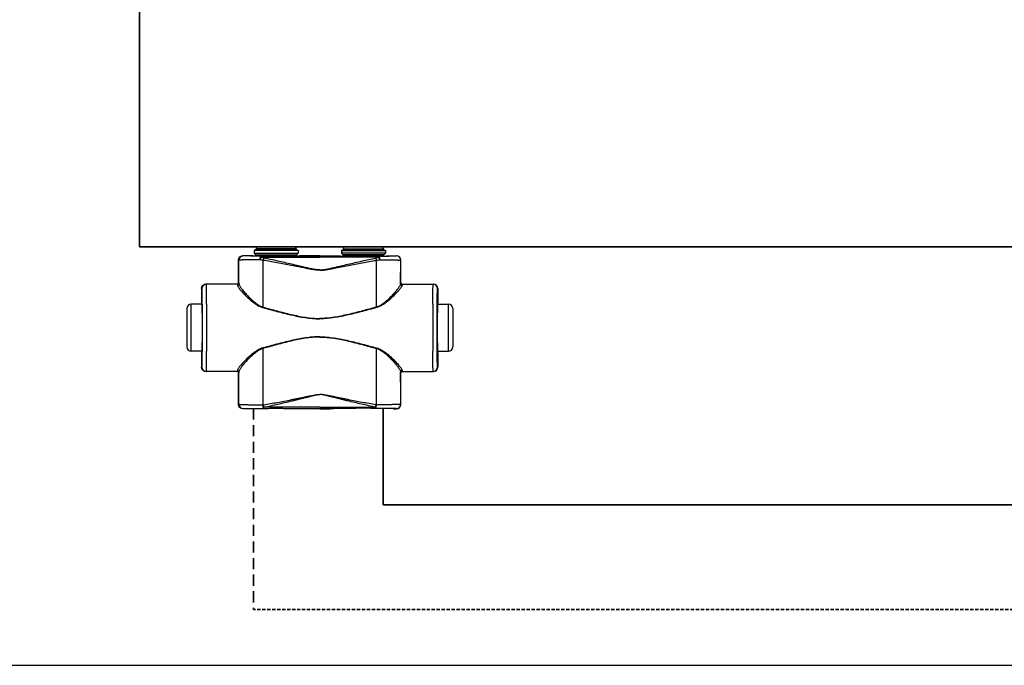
# Model space of a CAD drawing. Header units: millimetres. Extents: x -727 to 69715, y -15705 to 98123.
# Tile 62 of 256: x 20804 to 21368, y -12955 to -12585. Entities that reach past the tile are written whole.
import ezdxf

# ---------------------------------------------------------------- set-up
doc = ezdxf.new("R2010")
doc.units = ezdxf.units.MM
doc.linetypes.add('VERDECKT', pattern=[9.525, 6.35, -3.175])
for name, color, linetype, lineweight in [('UT_POTRUBI - PŘÍVOD', 1, 'Continuous', 35), ('UT_SCHÉMA_ZPÁTEČKA', 172, 'VERDECKT', 35), ('UT_ZAŘÍZENÍ - OT', 3, 'Continuous', 35)]:
    doc.layers.add(name, color=color, linetype=linetype, lineweight=lineweight)

msp = doc.modelspace()

# ---------------------------------------------------------------- linework, layer by layer
at = {"color": 0, "linetype": 'Continuous'}
for p, q in [((20962.49, -12715.96), (20939.49, -12715.96)), ((20939.49, -12715.96), (20939.49, -12716.66)), ((20961.39, -12714.86), (20940.59, -12714.86)), ((20962.49, -12715.96), (20962.49, -12716.66)), ((20989.49, -12715.96), (20989.49, -12716.66)), ((20989.49, -12715.96), (21012.49, -12715.96)), ((20990.59, -12714.86), (21011.39, -12714.86)), ((21012.49, -12715.96), (21012.49, -12716.66)), ((20932.11, -12720.08), (20931.99, -12719.96)), ((20933.64, -12719.96), (20931.99, -12719.96)), ((20933.99, -12720.07), (20933.64, -12719.96)), ((20938.69, -12716.76), (20938.39, -12717.06)), ((20963.59, -12717.06), (20938.39, -12717.06)), ((20938.39, -12717.06), (20938.39, -12718.46)), ((20938.39, -12718.46), (20939.34, -12719.42)), ((20938.39, -12718.46), (20963.59, -12718.46)), ((20963.29, -12716.76), (20938.69, -12716.76)), ((20939.34, -12719.42), (20962.63, -12719.42)), ((20962.49, -12716.66), (20939.49, -12716.66)), ((20939.49, -12719.77), (20962.49, -12719.77)), ((20939.49, -12719.77), (20939.49, -12720.13)), ((20947.13, -12720.15), (20942.29, -12720.15)), ((20942.29, -12720.85), (20942.29, -12720.15)), ((20942.29, -12720.85), (20975.99, -12720.85)), ((20975.99, -12720.15), (20954.84, -12720.15)), ((20962.49, -12719.77), (20962.49, -12720.13)), ((20963.59, -12718.46), (20962.63, -12719.42)), ((20963.29, -12716.76), (20963.59, -12717.06)), ((20963.59, -12717.06), (20963.59, -12718.46)), ((20969.74, -12719.96), (20967.99, -12720.07)), ((20975.99, -12719.96), (20969.74, -12719.96)), ((20975.99, -12719.96), (20982.24, -12719.96)), ((20975.99, -12720.15), (20997.13, -12720.15)), ((21009.69, -12720.85), (20975.99, -12720.85)), ((20982.24, -12719.96), (20983.99, -12720.07)), ((20988.69, -12716.76), (20988.39, -12717.06)), ((20988.39, -12717.06), (21013.59, -12717.06)), ((20988.39, -12717.06), (20988.39, -12718.46)), ((21013.59, -12718.46), (20988.39, -12718.46)), ((20988.39, -12718.46), (20989.34, -12719.42)), ((20988.69, -12716.76), (21013.29, -12716.76)), ((21012.63, -12719.42), (20989.34, -12719.42)), ((20989.49, -12716.66), (21012.49, -12716.66)), ((21012.49, -12719.77), (20989.49, -12719.77)), ((20989.49, -12719.77), (20989.49, -12720.13)), ((21004.84, -12720.15), (21009.69, -12720.15)), ((21009.69, -12720.85), (21009.69, -12720.15)), ((21012.49, -12719.77), (21012.49, -12720.13)), ((21013.59, -12718.46), (21012.63, -12719.42)), ((21013.29, -12716.76), (21013.59, -12717.06)), ((21013.59, -12717.06), (21013.59, -12718.46)), ((21017.99, -12720.07), (21018.34, -12719.96)), ((21018.34, -12719.96), (21019.99, -12719.96)), ((21019.87, -12720.08), (21019.99, -12719.96)), ((20929.61, -12722.58), (20929.49, -12722.46)), ((20929.49, -12735.46), (20929.49, -12722.46)), ((21022.37, -12722.58), (21022.49, -12722.46)), ((21022.49, -12735.46), (21022.49, -12722.46)), ((20908.5, -12738.76), (20908.29, -12738.76)), ((20908.29, -12738.76), (20908.29, -12746.91)), ((20928.79, -12736.26), (20910.79, -12736.26)), ((20929.49, -12735.46), (20929.59, -12735.46)), ((21022.49, -12735.46), (21022.38, -12735.46)), ((21023.18, -12736.26), (21041.19, -12736.26)), ((21043.48, -12738.76), (21043.69, -12738.76)), ((21043.69, -12738.76), (21043.69, -12746.91)), ((20899.79, -12750.26), (20899.79, -12772.26)), ((20908.54, -12747.76), (20902.29, -12747.76)), ((20902.29, -12774.76), (20902.29, -12747.76)), ((20908.29, -12746.91), (20908.5, -12747.26)), ((20908.68, -12747.28), (20908.68, -12747.26)), ((21043.29, -12747.28), (21043.29, -12747.26)), ((21043.44, -12747.76), (21049.69, -12747.76)), ((21043.69, -12746.91), (21043.48, -12747.26)), ((21049.69, -12774.76), (21049.69, -12747.76)), ((21052.19, -12750.26), (21052.19, -12772.26)), ((20908.54, -12774.76), (20902.29, -12774.76)), ((20908.5, -12775.26), (20908.29, -12775.61)), ((20908.29, -12775.61), (20908.29, -12783.76)), ((20908.68, -12775.26), (20908.68, -12775.25)), ((21043.29, -12775.26), (21043.29, -12775.25)), ((21043.44, -12774.76), (21049.69, -12774.76)), ((21043.48, -12775.26), (21043.69, -12775.61)), ((21043.69, -12775.61), (21043.69, -12783.76)), ((20908.29, -12783.76), (20908.5, -12783.76)), ((21043.69, -12783.76), (21043.48, -12783.76)), ((20928.79, -12786.26), (20910.79, -12786.26)), ((20929.59, -12787.06), (20929.49, -12787.06)), ((20929.49, -12805.16), (20929.49, -12787.06)), ((21022.38, -12787.06), (21022.49, -12787.06)), ((21022.49, -12805.16), (21022.49, -12787.06)), ((21023.18, -12786.26), (21041.19, -12786.26)), ((20929.49, -12805.16), (20929.61, -12805.04)), ((20943.53, -12805.42), (20943.71, -12805.41)), ((21008.45, -12805.42), (21008.27, -12805.41)), ((21022.49, -12805.16), (21022.37, -12805.04)), ((20931.99, -12807.66), (20932.11, -12807.54)), ((20933.64, -12807.66), (20931.99, -12807.66)), ((20933.99, -12807.56), (20933.64, -12807.66)), ((20943.86, -12807.47), (20944.03, -12807.47)), ((20975.99, -12806.72), (20944.03, -12806.72)), ((20944.03, -12807.47), (20944.03, -12806.72)), ((20944.03, -12807.47), (20945.29, -12807.47)), ((20956.68, -12807.47), (20975.99, -12807.47)), ((20969.74, -12807.66), (20967.99, -12807.56)), ((20975.99, -12807.66), (20969.74, -12807.66)), ((20975.99, -12806.72), (21007.94, -12806.72)), ((20995.29, -12807.47), (20975.99, -12807.47)), ((20975.99, -12807.66), (20982.24, -12807.66)), ((20982.24, -12807.66), (20983.99, -12807.56)), ((21007.94, -12807.47), (21006.68, -12807.47)), ((21007.94, -12807.47), (21007.94, -12806.72)), ((21008.12, -12807.47), (21007.94, -12807.47)), ((21017.99, -12807.56), (21018.34, -12807.66)), ((21018.34, -12807.66), (21019.99, -12807.66)), ((21019.99, -12807.66), (21019.87, -12807.54))]:
    msp.add_line(p, q, dxfattribs=at)
msp.add_line((-727.45, -12954.69), (68024.28, -12954.69))
for centre, radius, start, end in [((20940.59, -12715.96), 1.1, 90, 180), ((20961.39, -12715.96), 1.1, 0, 90), ((20990.59, -12715.96), 1.1, 90, 180), ((21011.39, -12715.96), 1.1, 0, 90), ((20932.11, -12722.58), 2.5, 90.0025, 179.9975), ((20938.99, -12719.77), 0.5, 0, 45), ((20940.59, -12716.66), 1.1, 180, 185.2187), ((20961.39, -12716.66), 1.1, 354.7813, 0), ((20962.99, -12719.77), 0.5, 135, 180), ((20988.99, -12719.77), 0.5, 0, 45), ((20990.59, -12716.66), 1.1, 180, 185.2187), ((21011.39, -12716.66), 1.1, 354.7813, 0), ((21012.99, -12719.77), 0.5, 135, 180), ((21019.87, -12722.58), 2.5, 0.0025, 89.9975), ((20911, -12738.76), 2.5, 90.0022, 180.0011), ((20928.79, -12735.46), 0.8, 270.0036, 359.9972), ((21023.18, -12735.46), 0.8, 180.0028, 269.9964), ((21040.98, -12738.76), 2.5, 359.9989, 89.9978), ((20902.29, -12750.26), 2.5, 90, 180), ((18468.83, -12761.26), 2442.41, 359.68325, 0.31675), ((23483.15, -12761.26), 2442.41, 179.68325, 180.31675), ((21049.69, -12750.26), 2.5, 0, 90), ((20902.29, -12772.26), 2.5, 180, 270), ((21049.69, -12772.26), 2.5, 270, 0), ((20911, -12783.76), 2.5, 179.9989, 269.9978), ((21040.98, -12783.76), 2.5, 270.0022, 0.0011), ((20928.79, -12787.06), 0.8, 0.0028, 89.9964), ((21023.18, -12787.06), 0.8, 90.0036, 179.9972), ((20932.11, -12805.04), 2.5, 180.0025, 269.9975), ((21019.87, -12805.04), 2.5, 270.0025, 359.9975)]:
    msp.add_arc(centre, radius, start, end, dxfattribs=at)
at = {"color": 0, "linetype": 'Continuous', "extrusion": (0, 0, -1)}
for centre, major_axis, ratio, start_param, end_param in [((20931.99, -12722.46), (-1.77, 1.77), 0.999973, -0.785384, 0.785384), ((20950.99, -12720.07), (-17, 0), 0.005236, 4.941076, 6.283185), ((20950.99, -12720.07), (-17, 0), 0.005236, 3.141593, 4.483702), ((20910.79, -12738.76), (-2.5, 0), 0.999945, 0, 1.570796), ((20928.69, -12735.46), (-0.8, 0), 0.999986, -3.141593, -1.659157), ((20908.5, -12761.26), (0, 14), 0.010472, 0, 3.141593), ((20910.79, -12783.76), (-2.5, 0), 0.999945, -1.570796, 0), ((20928.69, -12787.06), (0.8, 0), 0.999986, -1.395381, 0), ((20931.99, -12805.16), (1.77, 1.77), 0.999973, -3.926977, -2.356208), ((20950.99, -12807.56), (-17, 0), 0.005236, 0, 1.229157), ((20950.99, -12807.56), (-17, 0), 0.005236, 1.912436, 3.141593)]:
    msp.add_ellipse(centre, major_axis=major_axis, ratio=ratio, start_param=start_param, end_param=end_param, dxfattribs=at)
at = {"color": 0, "linetype": 'Continuous'}
for centre, major_axis, ratio, start_param, end_param in [((21000.99, -12720.07), (17, 0), 0.005236, 3.141593, 4.483702), ((21000.99, -12720.07), (17, 0), 0.005236, 4.941076, 6.283185), ((21019.99, -12722.46), (1.77, 1.77), 0.999973, -0.785384, 0.785384), ((21023.29, -12735.46), (0.8, 0), 0.999986, -3.141593, -1.659157), ((21041.19, -12738.76), (2.5, 0), 0.999945, 0, 1.570796), ((21043.48, -12761.26), (0, 14), 0.010472, 0, 3.141593), ((21041.19, -12783.76), (2.5, 0), 0.999945, -1.570796, 0), ((21023.29, -12787.06), (-0.8, 0), 0.999986, -1.395381, 0), ((21019.99, -12805.16), (-1.77, 1.77), 0.999973, -3.926977, -2.356208), ((21000.99, -12807.56), (17, 0), 0.005236, 1.912436, 3.141593), ((21000.99, -12807.56), (17, 0), 0.005236, 0, 1.229157)]:
    msp.add_ellipse(centre, major_axis=major_axis, ratio=ratio, start_param=start_param, end_param=end_param, dxfattribs=at)
for points, knots in [([(20942.29, -12720.15), (20941.58, -12720.15), (20940.22, -12720.15), (20938.56, -12720.15), (20937.33, -12720.14), (20936.48, -12720.14), (20935.69, -12720.13), (20934.98, -12720.13), (20934.33, -12720.12), (20933.77, -12720.12), (20933.28, -12720.11), (20932.93, -12720.11), (20932.69, -12720.1), (20932.54, -12720.1), (20932.41, -12720.1), (20932.31, -12720.1), (20932.24, -12720.09), (20932.19, -12720.09), (20932.16, -12720.09), (20932.14, -12720.09), (20932.13, -12720.09), (20932.12, -12720.09), (20932.11, -12720.09), (20932.11, -12720.08)], [0, 0, 0, 0, 0.207653, 0.400343, 0.489423, 0.572844, 0.650059, 0.720565, 0.783909, 0.839692, 0.887568, 0.927242, 0.943927, 0.958477, 0.970869, 0.981088, 0.989117, 0.992306, 0.994945, 0.997032, 0.998568, 0.999554, 1, 1, 1, 1]), ([(20942.29, -12720.15), (20942.2, -12720.16), (20942.1, -12720.27), (20942.02, -12720.4), (20941.95, -12720.55), (20941.87, -12720.78), (20941.8, -12721.09), (20941.74, -12721.45), (20941.69, -12721.85), (20941.68, -12722.13), (20941.67, -12722.27)], [0, 0, 0, 0, 0.117156, 0.161001, 0.211236, 0.330442, 0.472834, 0.634922, 0.812344, 1, 1, 1, 1]), ([(20942.29, -12720.85), (20942.16, -12721.06), (20941.93, -12721.52), (20941.75, -12722.01), (20941.67, -12722.27)], [0, 0, 0, 0, 0.464895, 1, 1, 1, 1]), ([(20943.86, -12721.29), (20943.72, -12721.27), (20943.19, -12721.15), (20942.67, -12720.99), (20942.29, -12720.85)], [0, 0, 0, 0, 0.253704, 1, 1, 1, 1]), ([(20943.86, -12721.29), (20943.8, -12721.5), (20943.68, -12721.94), (20943.58, -12722.39), (20943.54, -12722.63)], [0, 0, 0, 0, 0.464569, 1, 1, 1, 1]), ([(20975.99, -12728.09), (20975.99, -12728.09), (20975.64, -12728.09), (20974.95, -12728.07), (20973.58, -12727.93), (20971.88, -12727.65), (20969.86, -12727.23), (20967.84, -12726.77), (20965.84, -12726.3), (20963.16, -12725.66), (20959.83, -12724.86), (20955.83, -12723.92), (20951.84, -12723), (20947.85, -12722.12), (20945.19, -12721.57), (20943.86, -12721.29)], [0.499995, 0.499995, 0.499995, 0.499995, 0.4999958, 0.5157333, 0.5314718, 0.5629204, 0.5943483, 0.6257534, 0.6571339, 0.6884877, 0.7511054, 0.813586, 0.8759088, 0.9380534, 1, 1, 1, 1]), ([(20954.84, -12720.15), (20954.2, -12720.15), (20952.92, -12720.18), (20950.99, -12720.2), (20949.06, -12720.18), (20947.77, -12720.15), (20947.13, -12720.15)], [0, 0, 0, 0, 0.248355, 0.5, 0.751645, 1, 1, 1, 1]), ([(20975.99, -12728.09), (20975.99, -12728.09), (20976.33, -12728.09), (20977.02, -12728.07), (20978.4, -12727.93), (20980.1, -12727.65), (20982.12, -12727.23), (20984.13, -12726.77), (20986.14, -12726.3), (20988.81, -12725.66), (20992.15, -12724.86), (20996.14, -12723.92), (21000.14, -12723), (21004.12, -12722.12), (21006.79, -12721.57), (21008.12, -12721.29)], [0.499995, 0.499995, 0.499995, 0.499995, 0.4999958, 0.5157333, 0.5314718, 0.5629204, 0.5943483, 0.6257534, 0.6571339, 0.6884877, 0.7511054, 0.813586, 0.8759088, 0.9380534, 1, 1, 1, 1]), ([(20997.13, -12720.15), (20997.77, -12720.15), (20999.06, -12720.18), (21000.99, -12720.2), (21002.92, -12720.18), (21004.2, -12720.15), (21004.84, -12720.15)], [0, 0, 0, 0, 0.248355, 0.5, 0.751645, 1, 1, 1, 1]), ([(21008.12, -12721.29), (21008.25, -12721.27), (21008.78, -12721.15), (21009.31, -12720.99), (21009.69, -12720.85)], [0, 0, 0, 0, 0.253704, 1, 1, 1, 1]), ([(21008.12, -12721.29), (21008.18, -12721.5), (21008.3, -12721.94), (21008.4, -12722.39), (21008.44, -12722.63)], [0, 0, 0, 0, 0.464569, 1, 1, 1, 1]), ([(21009.69, -12720.15), (21010.39, -12720.15), (21011.75, -12720.15), (21013.41, -12720.15), (21014.65, -12720.14), (21015.5, -12720.14), (21016.28, -12720.13), (21017, -12720.13), (21017.64, -12720.12), (21018.21, -12720.12), (21018.69, -12720.11), (21019.05, -12720.11), (21019.29, -12720.1), (21019.44, -12720.1), (21019.56, -12720.1), (21019.67, -12720.1), (21019.74, -12720.09), (21019.79, -12720.09), (21019.81, -12720.09), (21019.83, -12720.09), (21019.85, -12720.09), (21019.86, -12720.09), (21019.86, -12720.09), (21019.87, -12720.08)], [0, 0, 0, 0, 0.207653, 0.400343, 0.489423, 0.572844, 0.650059, 0.720565, 0.783909, 0.839692, 0.887568, 0.927242, 0.943927, 0.958477, 0.970869, 0.981088, 0.989117, 0.992306, 0.994945, 0.997032, 0.998568, 0.999554, 1, 1, 1, 1]), ([(21009.69, -12720.15), (21009.78, -12720.16), (21009.88, -12720.27), (21009.96, -12720.4), (21010.03, -12720.55), (21010.1, -12720.78), (21010.18, -12721.09), (21010.24, -12721.45), (21010.28, -12721.85), (21010.3, -12722.13), (21010.3, -12722.27)], [0, 0, 0, 0, 0.117156, 0.161001, 0.211236, 0.330442, 0.472834, 0.634922, 0.812344, 1, 1, 1, 1]), ([(21009.69, -12720.85), (21009.81, -12721.06), (21010.04, -12721.52), (21010.22, -12722.01), (21010.3, -12722.27)], [0, 0, 0, 0, 0.464895, 1, 1, 1, 1]), ([(20941.67, -12722.27), (20940.84, -12722.28), (20939.23, -12722.29), (20937.27, -12722.31), (20935.8, -12722.33), (20934.79, -12722.34), (20933.87, -12722.36), (20933.02, -12722.38), (20932.25, -12722.4), (20931.58, -12722.42), (20931, -12722.45), (20930.58, -12722.47), (20930.3, -12722.49), (20930.12, -12722.5), (20929.97, -12722.51), (20929.85, -12722.53), (20929.75, -12722.54), (20929.68, -12722.55), (20929.64, -12722.57), (20929.61, -12722.58), (20929.61, -12722.58)], [0, 0, 0, 0, 0.207034, 0.39928, 0.488214, 0.57154, 0.648707, 0.71921, 0.782588, 0.838437, 0.886403, 0.926186, 0.942933, 0.957549, 0.970012, 0.98031, 0.988432, 0.994377, 0.998178, 1, 1, 1, 1]), ([(20929.62, -12736), (20929.62, -12734.88), (20929.62, -12730.41), (20929.61, -12725.93), (20929.61, -12722.58)], [0, 0, 0, 0, 0.250733, 1, 1, 1, 1]), ([(20943.54, -12722.63), (20943.38, -12722.61), (20942.75, -12722.51), (20942.13, -12722.38), (20941.67, -12722.27)], [0, 0, 0, 0, 0.252579, 1, 1, 1, 1]), ([(20975.99, -12728.27), (20975.99, -12728.27), (20975.3, -12728.27), (20973.92, -12728.19), (20971.87, -12727.91), (20969.83, -12727.56), (20967.12, -12727.06), (20963.74, -12726.39), (20959.7, -12725.6), (20955.65, -12724.81), (20951.61, -12724.05), (20947.57, -12723.32), (20944.88, -12722.86), (20943.54, -12722.63)], [0.5000015, 0.5000015, 0.5000015, 0.5000015, 0.500002, 0.5313979, 0.5627848, 0.5941575, 0.6255147, 0.6881766, 0.7507583, 0.8132458, 0.8756245, 0.9378805, 1, 1, 1, 1]), ([(20943.55, -12749.41), (20943.55, -12747.17), (20943.55, -12738.24), (20943.54, -12729.32), (20943.54, -12722.63)], [0, 0, 0, 0, 0.250952, 1, 1, 1, 1]), ([(20975.99, -12728.27), (20975.99, -12728.27), (20976.68, -12728.27), (20978.06, -12728.19), (20980.11, -12727.91), (20982.15, -12727.56), (20984.86, -12727.06), (20988.23, -12726.39), (20992.28, -12725.6), (20996.32, -12724.81), (21000.36, -12724.05), (21004.4, -12723.32), (21007.09, -12722.86), (21008.44, -12722.63)], [0.5000015, 0.5000015, 0.5000015, 0.5000015, 0.500002, 0.5313979, 0.5627848, 0.5941575, 0.6255147, 0.6881766, 0.7507583, 0.8132458, 0.8756245, 0.9378805, 1, 1, 1, 1]), ([(21008.43, -12749.41), (21008.43, -12747.17), (21008.43, -12738.24), (21008.44, -12729.32), (21008.44, -12722.63)], [0, 0, 0, 0, 0.250952, 1, 1, 1, 1]), ([(21008.44, -12722.63), (21008.6, -12722.61), (21009.22, -12722.51), (21009.84, -12722.38), (21010.3, -12722.27)], [0, 0, 0, 0, 0.252579, 1, 1, 1, 1]), ([(21010.3, -12722.27), (21011.14, -12722.28), (21012.75, -12722.29), (21014.71, -12722.31), (21016.18, -12722.33), (21017.18, -12722.34), (21018.11, -12722.36), (21018.96, -12722.38), (21019.72, -12722.4), (21020.4, -12722.42), (21020.97, -12722.45), (21021.39, -12722.47), (21021.68, -12722.49), (21021.86, -12722.5), (21022.01, -12722.51), (21022.13, -12722.53), (21022.23, -12722.54), (21022.3, -12722.55), (21022.34, -12722.57), (21022.36, -12722.58), (21022.37, -12722.58)], [0, 0, 0, 0, 0.207034, 0.39928, 0.488214, 0.57154, 0.648707, 0.71921, 0.782588, 0.838437, 0.886403, 0.926186, 0.942933, 0.957549, 0.970012, 0.98031, 0.988432, 0.994377, 0.998178, 1, 1, 1, 1]), ([(21022.36, -12736), (21022.36, -12734.88), (21022.36, -12730.41), (21022.36, -12725.93), (21022.37, -12722.58)], [0, 0, 0, 0, 0.250733, 1, 1, 1, 1]), ([(20908.68, -12747.26), (20908.68, -12746.63), (20908.67, -12745.44), (20908.65, -12744), (20908.63, -12742.94), (20908.62, -12742.24), (20908.61, -12741.6), (20908.6, -12741.02), (20908.59, -12740.5), (20908.58, -12740.05), (20908.56, -12739.67), (20908.55, -12739.39), (20908.54, -12739.2), (20908.54, -12739.09), (20908.53, -12738.99), (20908.52, -12738.91), (20908.52, -12738.85), (20908.51, -12738.8), (20908.51, -12738.78), (20908.5, -12738.76), (20908.5, -12738.76)], [0, 0, 0, 0, 0.221931, 0.420259, 0.509783, 0.592499, 0.668149, 0.736495, 0.797321, 0.850436, 0.895675, 0.932895, 0.948462, 0.961984, 0.973451, 0.982856, 0.990196, 0.99547, 0.998697, 1, 1, 1, 1]), ([(20911.2, -12747.76), (20911.19, -12746.92), (20911.18, -12745.32), (20911.16, -12743.39), (20911.15, -12741.97), (20911.14, -12741.02), (20911.12, -12740.14), (20911.11, -12739.35), (20911.1, -12738.65), (20911.09, -12738.03), (20911.07, -12737.5), (20911.06, -12737.12), (20911.05, -12736.87), (20911.04, -12736.71), (20911.04, -12736.57), (20911.03, -12736.47), (20911.02, -12736.38), (20911.01, -12736.32), (20911.01, -12736.28), (20911, -12736.27), (20911, -12736.26), (20911, -12736.26)], [0, 0, 0, 0, 0.218984, 0.416191, 0.505653, 0.588551, 0.664564, 0.733396, 0.794781, 0.848478, 0.894279, 0.932006, 0.947796, 0.961515, 0.973152, 0.982695, 0.990138, 0.995479, 0.998726, 0.999584, 1, 1, 1, 1]), ([(20928.79, -12736.26), (20928.79, -12736.26), (20928.8, -12736.27), (20928.8, -12736.27), (20928.8, -12736.28), (20928.8, -12736.3), (20928.8, -12736.34), (20928.81, -12736.4), (20928.81, -12736.47), (20928.81, -12736.56), (20928.82, -12736.66), (20928.82, -12736.74), (20928.82, -12736.78)], [0, 0, 0, 0, 0.005122, 0.017304, 0.037118, 0.064661, 0.143035, 0.252499, 0.393016, 0.564526, 0.766907, 1, 1, 1, 1]), ([(20929.62, -12736), (20929.62, -12736.1), (20929.58, -12736.31), (20929.4, -12736.57), (20929.13, -12736.74), (20928.92, -12736.78), (20928.82, -12736.78)], [0, 0, 0, 0, 0.247572, 0.496581, 0.747591, 1, 1, 1, 1]), ([(20928.82, -12736.78), (20928.82, -12736.85), (20928.84, -12736.99), (20928.92, -12737.21), (20929.03, -12737.46), (20929.24, -12737.84), (20929.59, -12738.39), (20930.12, -12739.09), (20930.77, -12739.88), (20931.8, -12741.06), (20933.3, -12742.64), (20935.34, -12744.6), (20937.26, -12746.25), (20938.95, -12747.51), (20940.81, -12748.72), (20942.35, -12749.44), (20943.45, -12749.74)], [0, 0, 0, 0, 0.009694, 0.02127, 0.034861, 0.050494, 0.087694, 0.13227, 0.183417, 0.240322, 0.368483, 0.511765, 0.666448, 0.747227, 0.829948, 1, 1, 1, 1]), ([(20929.59, -12735.46), (20929.59, -12735.46), (20929.6, -12735.47), (20929.6, -12735.47), (20929.6, -12735.48), (20929.6, -12735.5), (20929.6, -12735.54), (20929.61, -12735.6), (20929.61, -12735.68), (20929.61, -12735.77), (20929.62, -12735.88), (20929.62, -12735.96), (20929.62, -12736)], [0, 0, 0, 0, 0.005057, 0.017214, 0.037015, 0.06455, 0.142921, 0.252392, 0.392925, 0.564459, 0.766871, 1, 1, 1, 1]), ([(20929.62, -12736), (20929.62, -12736.07), (20929.64, -12736.21), (20929.71, -12736.44), (20929.81, -12736.7), (20930.01, -12737.11), (20930.35, -12737.67), (20930.85, -12738.4), (20931.46, -12739.2), (20932.43, -12740.42), (20933.85, -12742.04), (20935.78, -12744.06), (20937.59, -12745.75), (20939.21, -12747.06), (20940.99, -12748.32), (20942.48, -12749.1), (20943.55, -12749.41)], [0, 0, 0, 0, 0.010286, 0.022433, 0.036551, 0.052653, 0.090607, 0.135698, 0.187142, 0.244158, 0.372094, 0.514728, 0.6685, 0.748767, 0.830965, 1, 1, 1, 1]), ([(21022.36, -12736), (21022.35, -12736.07), (21022.33, -12736.21), (21022.27, -12736.44), (21022.16, -12736.7), (21021.96, -12737.11), (21021.63, -12737.67), (21021.13, -12738.4), (21020.52, -12739.2), (21019.55, -12740.42), (21018.13, -12742.04), (21016.2, -12744.06), (21014.39, -12745.75), (21012.77, -12747.06), (21010.99, -12748.32), (21009.49, -12749.1), (21008.43, -12749.41)], [0, 0, 0, 0, 0.010286, 0.022433, 0.036551, 0.052653, 0.090607, 0.135698, 0.187142, 0.244158, 0.372094, 0.514728, 0.6685, 0.748767, 0.830965, 1, 1, 1, 1]), ([(21023.16, -12736.78), (21023.15, -12736.85), (21023.13, -12736.99), (21023.06, -12737.21), (21022.95, -12737.46), (21022.74, -12737.84), (21022.38, -12738.39), (21021.85, -12739.09), (21021.21, -12739.88), (21020.18, -12741.06), (21018.67, -12742.64), (21016.63, -12744.6), (21014.72, -12746.25), (21013.02, -12747.51), (21011.17, -12748.72), (21009.62, -12749.44), (21008.53, -12749.74)], [0, 0, 0, 0, 0.009694, 0.02127, 0.034861, 0.050494, 0.087694, 0.13227, 0.183417, 0.240322, 0.368483, 0.511765, 0.666448, 0.747227, 0.829948, 1, 1, 1, 1]), ([(21022.38, -12735.46), (21022.38, -12735.46), (21022.38, -12735.47), (21022.38, -12735.47), (21022.38, -12735.48), (21022.38, -12735.5), (21022.37, -12735.54), (21022.37, -12735.6), (21022.37, -12735.68), (21022.36, -12735.77), (21022.36, -12735.88), (21022.36, -12735.96), (21022.36, -12736)], [0, 0, 0, 0, 0.005057, 0.017214, 0.037015, 0.06455, 0.142921, 0.252392, 0.392925, 0.564459, 0.766871, 1, 1, 1, 1]), ([(21022.36, -12736), (21022.36, -12736.1), (21022.4, -12736.31), (21022.58, -12736.57), (21022.84, -12736.74), (21023.05, -12736.78), (21023.16, -12736.78)], [0, 0, 0, 0, 0.247572, 0.496581, 0.747591, 1, 1, 1, 1]), ([(21023.18, -12736.26), (21023.18, -12736.26), (21023.18, -12736.27), (21023.18, -12736.27), (21023.18, -12736.28), (21023.18, -12736.3), (21023.17, -12736.34), (21023.17, -12736.4), (21023.17, -12736.47), (21023.16, -12736.56), (21023.16, -12736.66), (21023.16, -12736.74), (21023.16, -12736.78)], [0, 0, 0, 0, 0.005122, 0.017304, 0.037118, 0.064661, 0.143035, 0.252499, 0.393016, 0.564526, 0.766907, 1, 1, 1, 1]), ([(21040.78, -12747.76), (21040.79, -12746.92), (21040.8, -12745.32), (21040.81, -12743.39), (21040.83, -12741.97), (21040.84, -12741.02), (21040.85, -12740.14), (21040.86, -12739.35), (21040.88, -12738.65), (21040.89, -12738.03), (21040.9, -12737.5), (21040.92, -12737.12), (21040.93, -12736.87), (21040.93, -12736.71), (21040.94, -12736.57), (21040.95, -12736.47), (21040.96, -12736.38), (21040.96, -12736.32), (21040.97, -12736.28), (21040.97, -12736.27), (21040.98, -12736.26), (21040.98, -12736.26)], [0, 0, 0, 0, 0.218984, 0.416191, 0.505653, 0.588551, 0.664564, 0.733396, 0.794781, 0.848478, 0.894279, 0.932006, 0.947796, 0.961515, 0.973152, 0.982695, 0.990138, 0.995479, 0.998726, 0.999584, 1, 1, 1, 1]), ([(21043.29, -12747.26), (21043.3, -12746.63), (21043.31, -12745.44), (21043.33, -12744), (21043.34, -12742.94), (21043.35, -12742.24), (21043.36, -12741.6), (21043.38, -12741.02), (21043.39, -12740.5), (21043.4, -12740.05), (21043.41, -12739.67), (21043.42, -12739.39), (21043.43, -12739.2), (21043.44, -12739.09), (21043.44, -12738.99), (21043.45, -12738.91), (21043.46, -12738.85), (21043.46, -12738.8), (21043.47, -12738.78), (21043.47, -12738.76), (21043.48, -12738.76)], [0, 0, 0, 0, 0.221931, 0.420259, 0.509783, 0.592499, 0.668149, 0.736495, 0.797321, 0.850436, 0.895675, 0.932895, 0.948462, 0.961984, 0.973451, 0.982856, 0.990196, 0.99547, 0.998697, 1, 1, 1, 1]), ([(20908.68, -12775.25), (20908.7, -12773.06), (20908.73, -12768.39), (20908.74, -12761.26), (20908.73, -12754.13), (20908.7, -12749.47), (20908.68, -12747.28)], [0, 0, 0, 0, 0.235226, 0.499987, 0.764754, 1, 1, 1, 1]), ([(20943.55, -12749.41), (20943.54, -12749.44), (20943.51, -12749.55), (20943.47, -12749.66), (20943.45, -12749.74)], [0, 0, 0, 0, 0.258378, 1, 1, 1, 1]), ([(20943.45, -12749.74), (20946.11, -12750.45), (20950.11, -12751.53), (20955.47, -12752.9), (20959.51, -12753.87), (20963.58, -12754.75), (20967.68, -12755.48), (20971.13, -12755.89), (20973.9, -12756.07), (20975.29, -12756.1), (20975.99, -12756.1), (20975.99, -12756.1)], [0, 0, 0, 0, 0.1245061, 0.1869228, 0.2494269, 0.3120016, 0.3746311, 0.4372993, 0.4686472, 0.4999998, 0.5, 0.5, 0.5, 0.5]), ([(20943.55, -12749.41), (20946.2, -12750.14), (20950.19, -12751.25), (20955.52, -12752.66), (20959.55, -12753.66), (20963.6, -12754.56), (20967.69, -12755.31), (20971.14, -12755.74), (20973.91, -12755.92), (20975.29, -12755.95), (20975.99, -12755.95), (20975.99, -12755.95)], [0, 0, 0, 0, 0.1244767, 0.1868883, 0.2493924, 0.3119715, 0.3746087, 0.437287, 0.4686409, 0.4999998, 0.5, 0.5, 0.5, 0.5]), ([(21008.43, -12749.41), (21005.77, -12750.14), (21001.79, -12751.25), (20996.45, -12752.66), (20992.43, -12753.66), (20988.37, -12754.56), (20984.28, -12755.31), (20980.84, -12755.74), (20978.07, -12755.92), (20976.68, -12755.95), (20975.99, -12755.95), (20975.99, -12755.95)], [0, 0, 0, 0, 0.1244767, 0.1868883, 0.2493924, 0.3119715, 0.3746087, 0.437287, 0.4686409, 0.4999998, 0.5, 0.5, 0.5, 0.5]), ([(21008.53, -12749.74), (21005.87, -12750.45), (21001.86, -12751.53), (20996.51, -12752.9), (20992.47, -12753.87), (20988.4, -12754.75), (20984.3, -12755.48), (20980.85, -12755.89), (20978.07, -12756.07), (20976.68, -12756.1), (20975.99, -12756.1), (20975.99, -12756.1)], [0, 0, 0, 0, 0.1245061, 0.1869228, 0.2494269, 0.3120016, 0.3746311, 0.4372993, 0.4686472, 0.4999998, 0.5, 0.5, 0.5, 0.5]), ([(21008.43, -12749.41), (21008.43, -12749.44), (21008.47, -12749.55), (21008.5, -12749.66), (21008.53, -12749.74)], [0, 0, 0, 0, 0.258378, 1, 1, 1, 1]), ([(21043.29, -12775.25), (21043.28, -12773.06), (21043.25, -12768.39), (21043.24, -12761.26), (21043.25, -12754.13), (21043.28, -12749.47), (21043.29, -12747.28)], [0, 0, 0, 0, 0.235226, 0.499987, 0.764754, 1, 1, 1, 1]), ([(20975.99, -12766.43), (20974.6, -12766.43), (20971.82, -12766.55), (20967.68, -12767.05), (20963.58, -12767.77), (20959.51, -12768.65), (20955.47, -12769.63), (20950.11, -12770.99), (20946.11, -12772.07), (20943.45, -12772.79)], [0.5, 0.5, 0.5, 0.5, 0.5626889, 0.6253582, 0.6879892, 0.7505657, 0.8130716, 0.8754902, 1, 1, 1, 1]), ([(20975.99, -12766.58), (20974.6, -12766.58), (20971.83, -12766.7), (20967.69, -12767.21), (20963.6, -12767.96), (20959.55, -12768.87), (20955.52, -12769.87), (20950.19, -12771.28), (20946.2, -12772.38), (20943.55, -12773.12)], [0.5, 0.5, 0.5, 0.5, 0.5627005, 0.6253799, 0.6880187, 0.7505997, 0.8131057, 0.8755193, 1, 1, 1, 1]), ([(20975.99, -12766.43), (20977.38, -12766.43), (20980.16, -12766.55), (20984.3, -12767.05), (20988.4, -12767.77), (20992.47, -12768.65), (20996.51, -12769.63), (21001.86, -12770.99), (21005.87, -12772.07), (21008.53, -12772.79)], [0.5, 0.5, 0.5, 0.5, 0.5626889, 0.6253582, 0.6879892, 0.7505657, 0.8130716, 0.8754902, 1, 1, 1, 1]), ([(20975.99, -12766.58), (20977.38, -12766.58), (20980.15, -12766.7), (20984.28, -12767.21), (20988.37, -12767.96), (20992.43, -12768.87), (20996.45, -12769.87), (21001.79, -12771.28), (21005.77, -12772.38), (21008.43, -12773.12)], [0.5, 0.5, 0.5, 0.5, 0.5627005, 0.6253799, 0.6880187, 0.7505997, 0.8131057, 0.8755193, 1, 1, 1, 1]), ([(20943.45, -12772.79), (20942.35, -12773.08), (20940.81, -12773.81), (20938.95, -12775.01), (20937.26, -12776.28), (20935.34, -12777.92), (20933.3, -12779.88), (20931.8, -12781.47), (20930.77, -12782.65), (20930.12, -12783.43), (20929.59, -12784.14), (20929.24, -12784.68), (20929.03, -12785.07), (20928.92, -12785.32), (20928.84, -12785.54), (20928.82, -12785.68), (20928.82, -12785.74)], [0, 0, 0, 0, 0.170052, 0.252774, 0.333553, 0.488235, 0.631517, 0.759678, 0.816583, 0.86773, 0.912306, 0.949506, 0.965139, 0.978731, 0.990306, 1, 1, 1, 1]), ([(20943.55, -12773.12), (20943.54, -12773.09), (20943.51, -12772.98), (20943.47, -12772.87), (20943.45, -12772.79)], [0, 0, 0, 0, 0.258378, 1, 1, 1, 1]), ([(21008.43, -12773.12), (21008.43, -12773.09), (21008.47, -12772.98), (21008.5, -12772.87), (21008.53, -12772.79)], [0, 0, 0, 0, 0.258378, 1, 1, 1, 1]), ([(21008.53, -12772.79), (21009.62, -12773.08), (21011.17, -12773.81), (21013.02, -12775.01), (21014.72, -12776.28), (21016.63, -12777.92), (21018.67, -12779.88), (21020.18, -12781.47), (21021.21, -12782.65), (21021.85, -12783.43), (21022.38, -12784.14), (21022.74, -12784.68), (21022.95, -12785.07), (21023.06, -12785.32), (21023.13, -12785.54), (21023.15, -12785.68), (21023.16, -12785.74)], [0, 0, 0, 0, 0.170052, 0.252774, 0.333553, 0.488235, 0.631517, 0.759678, 0.816583, 0.86773, 0.912306, 0.949506, 0.965139, 0.978731, 0.990306, 1, 1, 1, 1]), ([(20908.5, -12783.76), (20908.5, -12783.76), (20908.51, -12783.75), (20908.51, -12783.72), (20908.52, -12783.68), (20908.52, -12783.61), (20908.53, -12783.53), (20908.54, -12783.44), (20908.54, -12783.32), (20908.55, -12783.13), (20908.56, -12782.86), (20908.58, -12782.47), (20908.59, -12782.02), (20908.6, -12781.51), (20908.61, -12780.92), (20908.62, -12780.28), (20908.63, -12779.58), (20908.65, -12778.53), (20908.67, -12777.08), (20908.68, -12775.89), (20908.68, -12775.26)], [0, 0, 0, 0, 0.001303, 0.00453, 0.009804, 0.017144, 0.026549, 0.038016, 0.051538, 0.067105, 0.104325, 0.149564, 0.202679, 0.263505, 0.331851, 0.407501, 0.490217, 0.579741, 0.778069, 1, 1, 1, 1]), ([(20911, -12786.26), (20911, -12786.26), (20911, -12786.26), (20911.01, -12786.24), (20911.01, -12786.2), (20911.02, -12786.14), (20911.03, -12786.06), (20911.04, -12785.95), (20911.04, -12785.82), (20911.05, -12785.66), (20911.06, -12785.4), (20911.07, -12785.02), (20911.09, -12784.49), (20911.1, -12783.88), (20911.11, -12783.17), (20911.12, -12782.38), (20911.14, -12781.51), (20911.15, -12780.56), (20911.16, -12779.14), (20911.18, -12777.2), (20911.19, -12775.6), (20911.2, -12774.76)], [0, 0, 0, 0, 0.000416, 0.001274, 0.004521, 0.009862, 0.017305, 0.026849, 0.038485, 0.052204, 0.067994, 0.105721, 0.151522, 0.205219, 0.266604, 0.335437, 0.411449, 0.494347, 0.58381, 0.781016, 1, 1, 1, 1]), ([(20943.55, -12773.12), (20942.48, -12773.43), (20940.99, -12774.2), (20939.21, -12775.46), (20937.59, -12776.77), (20935.78, -12778.46), (20933.85, -12780.48), (20932.43, -12782.11), (20931.46, -12783.32), (20930.85, -12784.13), (20930.35, -12784.86), (20930.01, -12785.42), (20929.81, -12785.82), (20929.71, -12786.08), (20929.64, -12786.31), (20929.62, -12786.46), (20929.62, -12786.53)], [0, 0, 0, 0, 0.169036, 0.251233, 0.3315, 0.485272, 0.627906, 0.755842, 0.812858, 0.864302, 0.909393, 0.947347, 0.963449, 0.977567, 0.989714, 1, 1, 1, 1]), ([(20943.53, -12805.42), (20943.53, -12802.74), (20943.54, -12791.97), (20943.55, -12781.21), (20943.55, -12773.12)], [0, 0, 0, 0, 0.248459, 1, 1, 1, 1]), ([(21008.43, -12773.12), (21009.49, -12773.43), (21010.99, -12774.2), (21012.77, -12775.46), (21014.39, -12776.77), (21016.2, -12778.46), (21018.13, -12780.48), (21019.55, -12782.11), (21020.52, -12783.32), (21021.13, -12784.13), (21021.63, -12784.86), (21021.96, -12785.42), (21022.16, -12785.82), (21022.27, -12786.08), (21022.33, -12786.31), (21022.35, -12786.46), (21022.36, -12786.53)], [0, 0, 0, 0, 0.169036, 0.251233, 0.3315, 0.485272, 0.627906, 0.755842, 0.812858, 0.864302, 0.909393, 0.947347, 0.963449, 0.977567, 0.989714, 1, 1, 1, 1]), ([(21008.45, -12805.42), (21008.44, -12802.74), (21008.43, -12791.97), (21008.43, -12781.21), (21008.43, -12773.12)], [0, 0, 0, 0, 0.248459, 1, 1, 1, 1]), ([(21040.98, -12786.26), (21040.98, -12786.26), (21040.97, -12786.26), (21040.97, -12786.24), (21040.96, -12786.2), (21040.96, -12786.14), (21040.95, -12786.06), (21040.94, -12785.95), (21040.93, -12785.82), (21040.93, -12785.66), (21040.92, -12785.4), (21040.9, -12785.02), (21040.89, -12784.49), (21040.88, -12783.88), (21040.86, -12783.17), (21040.85, -12782.38), (21040.84, -12781.51), (21040.83, -12780.56), (21040.81, -12779.14), (21040.8, -12777.2), (21040.79, -12775.6), (21040.78, -12774.76)], [0, 0, 0, 0, 0.000416, 0.001274, 0.004521, 0.009862, 0.017305, 0.026849, 0.038485, 0.052204, 0.067994, 0.105721, 0.151522, 0.205219, 0.266604, 0.335437, 0.411449, 0.494347, 0.58381, 0.781016, 1, 1, 1, 1]), ([(21043.48, -12783.76), (21043.47, -12783.76), (21043.47, -12783.75), (21043.46, -12783.72), (21043.46, -12783.68), (21043.45, -12783.61), (21043.44, -12783.53), (21043.44, -12783.44), (21043.43, -12783.32), (21043.42, -12783.13), (21043.41, -12782.86), (21043.4, -12782.47), (21043.39, -12782.02), (21043.38, -12781.51), (21043.36, -12780.92), (21043.35, -12780.28), (21043.34, -12779.58), (21043.33, -12778.53), (21043.31, -12777.08), (21043.3, -12775.89), (21043.29, -12775.26)], [0, 0, 0, 0, 0.001303, 0.00453, 0.009804, 0.017144, 0.026549, 0.038016, 0.051538, 0.067105, 0.104325, 0.149564, 0.202679, 0.263505, 0.331851, 0.407501, 0.490217, 0.579741, 0.778069, 1, 1, 1, 1]), ([(20928.82, -12785.74), (20928.82, -12785.78), (20928.82, -12785.86), (20928.81, -12785.96), (20928.81, -12786.05), (20928.81, -12786.13), (20928.8, -12786.18), (20928.8, -12786.22), (20928.8, -12786.24), (20928.8, -12786.25), (20928.8, -12786.26), (20928.79, -12786.26), (20928.79, -12786.26)], [0, 0, 0, 0, 0.233093, 0.435474, 0.606984, 0.747501, 0.856965, 0.935339, 0.962882, 0.982696, 0.994878, 1, 1, 1, 1]), ([(20929.62, -12786.53), (20929.62, -12786.42), (20929.58, -12786.22), (20929.4, -12785.96), (20929.13, -12785.78), (20928.92, -12785.74), (20928.82, -12785.74)], [0, 0, 0, 0, 0.247572, 0.496581, 0.747591, 1, 1, 1, 1]), ([(20929.62, -12786.53), (20929.62, -12786.57), (20929.62, -12786.65), (20929.61, -12786.75), (20929.61, -12786.85), (20929.61, -12786.92), (20929.6, -12786.98), (20929.6, -12787.02), (20929.6, -12787.04), (20929.6, -12787.05), (20929.6, -12787.06), (20929.59, -12787.06), (20929.59, -12787.06)], [0, 0, 0, 0, 0.23313, 0.435541, 0.607074, 0.747608, 0.857079, 0.93545, 0.962985, 0.982786, 0.994943, 1, 1, 1, 1]), ([(20929.61, -12805.04), (20929.61, -12803.51), (20929.61, -12797.34), (20929.62, -12791.16), (20929.62, -12786.53)], [0, 0, 0, 0, 0.248801, 1, 1, 1, 1]), ([(21022.36, -12786.53), (21022.36, -12786.42), (21022.4, -12786.22), (21022.58, -12785.96), (21022.84, -12785.78), (21023.05, -12785.74), (21023.16, -12785.74)], [0, 0, 0, 0, 0.247572, 0.496581, 0.747591, 1, 1, 1, 1]), ([(21022.37, -12805.04), (21022.37, -12803.51), (21022.36, -12797.34), (21022.36, -12791.16), (21022.36, -12786.53)], [0, 0, 0, 0, 0.248801, 1, 1, 1, 1]), ([(21022.36, -12786.53), (21022.36, -12786.57), (21022.36, -12786.65), (21022.36, -12786.75), (21022.37, -12786.85), (21022.37, -12786.92), (21022.37, -12786.98), (21022.38, -12787.02), (21022.38, -12787.04), (21022.38, -12787.05), (21022.38, -12787.06), (21022.38, -12787.06), (21022.38, -12787.06)], [0, 0, 0, 0, 0.23313, 0.435541, 0.607074, 0.747608, 0.857079, 0.93545, 0.962985, 0.982786, 0.994943, 1, 1, 1, 1]), ([(21023.16, -12785.74), (21023.16, -12785.78), (21023.16, -12785.86), (21023.16, -12785.96), (21023.17, -12786.05), (21023.17, -12786.13), (21023.17, -12786.18), (21023.18, -12786.22), (21023.18, -12786.24), (21023.18, -12786.25), (21023.18, -12786.26), (21023.18, -12786.26), (21023.18, -12786.26)], [0, 0, 0, 0, 0.233093, 0.435474, 0.606984, 0.747501, 0.856965, 0.935339, 0.962882, 0.982696, 0.994878, 1, 1, 1, 1]), ([(20943.71, -12805.41), (20945.05, -12805.19), (20947.74, -12804.73), (20951.76, -12804.01), (20955.79, -12803.25), (20959.14, -12802.59), (20961.83, -12802.05), (20963.84, -12801.65), (20965.86, -12801.23), (20967.87, -12800.82), (20969.89, -12800.4), (20971.57, -12800.06), (20972.92, -12799.79), (20974.27, -12799.55), (20975.3, -12799.41), (20975.99, -12799.41)], [0, 0, 0, 0, 0.0621172, 0.1243716, 0.1867502, 0.2492392, 0.2805207, 0.3118245, 0.3431487, 0.3744915, 0.4058513, 0.4372266, 0.4529199, 0.4686172, 0.5, 0.5, 0.5, 0.5]), ([(20944.03, -12806.72), (20945.36, -12806.46), (20948.01, -12805.91), (20951.99, -12805.03), (20955.98, -12804.12), (20959.29, -12803.33), (20961.95, -12802.68), (20963.94, -12802.19), (20965.94, -12801.69), (20967.93, -12801.19), (20969.93, -12800.69), (20971.6, -12800.27), (20972.93, -12799.95), (20974.27, -12799.66), (20975.3, -12799.48), (20975.99, -12799.48)], [0, 0, 0, 0, 0.0619437, 0.1240868, 0.1864104, 0.2488944, 0.2801902, 0.3115184, 0.3428764, 0.3742614, 0.4056711, 0.4371032, 0.4528275, 0.4685577, 0.5, 0.5, 0.5, 0.5]), ([(21008.27, -12805.41), (21006.92, -12805.19), (21004.24, -12804.73), (21000.22, -12804.01), (20996.19, -12803.25), (20992.84, -12802.59), (20990.15, -12802.05), (20988.14, -12801.65), (20986.12, -12801.23), (20984.1, -12800.82), (20982.09, -12800.4), (20980.4, -12800.06), (20979.05, -12799.79), (20977.7, -12799.55), (20976.67, -12799.41), (20975.99, -12799.41)], [0, 0, 0, 0, 0.0621172, 0.1243716, 0.1867502, 0.2492392, 0.2805207, 0.3118245, 0.3431487, 0.3744915, 0.4058513, 0.4372266, 0.4529199, 0.4686172, 0.5, 0.5, 0.5, 0.5]), ([(21007.94, -12806.72), (21006.62, -12806.46), (21003.96, -12805.91), (20999.98, -12805.03), (20996, -12804.12), (20992.68, -12803.33), (20990.03, -12802.68), (20988.03, -12802.19), (20986.04, -12801.69), (20984.04, -12801.19), (20982.05, -12800.69), (20980.38, -12800.27), (20979.04, -12799.95), (20977.7, -12799.66), (20976.67, -12799.48), (20975.99, -12799.48)], [0, 0, 0, 0, 0.0619437, 0.1240868, 0.1864104, 0.2488944, 0.2801902, 0.3115184, 0.3428764, 0.3742614, 0.4056711, 0.4371032, 0.4528275, 0.4685577, 0.5, 0.5, 0.5, 0.5]), ([(20929.61, -12805.04), (20929.61, -12805.05), (20929.64, -12805.07), (20929.69, -12805.08), (20929.77, -12805.1), (20929.88, -12805.12), (20930.03, -12805.13), (20930.21, -12805.15), (20930.41, -12805.17), (20930.75, -12805.19), (20931.25, -12805.22), (20931.93, -12805.24), (20932.72, -12805.27), (20933.61, -12805.3), (20934.6, -12805.32), (20935.68, -12805.34), (20936.85, -12805.36), (20938.53, -12805.38), (20940.77, -12805.4), (20942.59, -12805.41), (20943.53, -12805.42)], [0, 0, 0, 0, 0.001901, 0.0058, 0.011886, 0.020197, 0.030732, 0.043479, 0.058422, 0.075536, 0.116153, 0.165047, 0.22186, 0.286169, 0.35749, 0.43527, 0.518903, 0.607727, 0.798032, 1, 1, 1, 1]), ([(20943.86, -12807.47), (20943.83, -12807.47), (20943.8, -12807.44), (20943.77, -12807.38), (20943.74, -12807.32), (20943.71, -12807.23), (20943.68, -12807.09), (20943.62, -12806.75), (20943.56, -12806.18), (20943.54, -12805.69), (20943.53, -12805.42)], [0, 0, 0, 0, 0.03281, 0.058939, 0.09263, 0.134005, 0.182986, 0.302653, 0.616803, 1, 1, 1, 1]), ([(20944.03, -12807.47), (20944.01, -12807.47), (20943.97, -12807.44), (20943.94, -12807.38), (20943.92, -12807.32), (20943.89, -12807.23), (20943.86, -12807.09), (20943.8, -12806.75), (20943.74, -12806.18), (20943.72, -12805.69), (20943.71, -12805.41)], [0, 0, 0, 0, 0.032697, 0.058797, 0.092469, 0.133835, 0.182813, 0.302491, 0.616704, 1, 1, 1, 1]), ([(20944.03, -12806.72), (20943.97, -12806.53), (20943.85, -12806.09), (20943.75, -12805.65), (20943.71, -12805.41)], [0, 0, 0, 0, 0.463333, 1, 1, 1, 1]), ([(21007.94, -12807.47), (21007.97, -12807.47), (21008, -12807.44), (21008.03, -12807.38), (21008.06, -12807.32), (21008.08, -12807.23), (21008.12, -12807.09), (21008.18, -12806.75), (21008.24, -12806.18), (21008.26, -12805.69), (21008.27, -12805.41)], [0, 0, 0, 0, 0.032697, 0.058797, 0.092469, 0.133835, 0.182813, 0.302491, 0.616704, 1, 1, 1, 1]), ([(21007.94, -12806.72), (21008.01, -12806.53), (21008.13, -12806.09), (21008.22, -12805.65), (21008.27, -12805.41)], [0, 0, 0, 0, 0.463333, 1, 1, 1, 1]), ([(21008.12, -12807.47), (21008.14, -12807.47), (21008.18, -12807.44), (21008.21, -12807.38), (21008.24, -12807.32), (21008.26, -12807.23), (21008.3, -12807.09), (21008.36, -12806.75), (21008.42, -12806.18), (21008.44, -12805.69), (21008.45, -12805.42)], [0, 0, 0, 0, 0.03281, 0.058939, 0.09263, 0.134005, 0.182986, 0.302653, 0.616803, 1, 1, 1, 1]), ([(21022.37, -12805.04), (21022.37, -12805.05), (21022.34, -12805.07), (21022.29, -12805.08), (21022.21, -12805.1), (21022.09, -12805.12), (21021.95, -12805.13), (21021.77, -12805.15), (21021.56, -12805.17), (21021.22, -12805.19), (21020.73, -12805.22), (21020.05, -12805.24), (21019.26, -12805.27), (21018.37, -12805.3), (21017.37, -12805.32), (21016.29, -12805.34), (21015.13, -12805.36), (21013.44, -12805.38), (21011.21, -12805.4), (21009.38, -12805.41), (21008.45, -12805.42)], [0, 0, 0, 0, 0.001901, 0.0058, 0.011886, 0.020197, 0.030732, 0.043479, 0.058422, 0.075536, 0.116153, 0.165047, 0.22186, 0.286169, 0.35749, 0.43527, 0.518903, 0.607727, 0.798032, 1, 1, 1, 1]), ([(20932.11, -12807.54), (20932.11, -12807.54), (20932.11, -12807.54), (20932.12, -12807.54), (20932.14, -12807.54), (20932.17, -12807.54), (20932.2, -12807.54), (20932.25, -12807.53), (20932.34, -12807.53), (20932.46, -12807.53), (20932.61, -12807.53), (20932.79, -12807.52), (20932.99, -12807.52), (20933.21, -12807.52), (20933.56, -12807.51), (20934.06, -12807.51), (20934.72, -12807.5), (20935.47, -12807.5), (20936.31, -12807.49), (20937.22, -12807.49), (20938.2, -12807.48), (20939.63, -12807.48), (20941.52, -12807.48), (20943.06, -12807.47), (20943.86, -12807.47)], [0, 0, 0, 0, 0.000442, 0.001439, 0.003, 0.005125, 0.007814, 0.011067, 0.019262, 0.029696, 0.04235, 0.057205, 0.074237, 0.093413, 0.114703, 0.163471, 0.220191, 0.284451, 0.355774, 0.433617, 0.517377, 0.606395, 0.797271, 1, 1, 1, 1]), ([(20945.29, -12807.47), (20945.76, -12807.47), (20946.69, -12807.44), (20948.1, -12807.36), (20949.54, -12807.29), (20950.99, -12807.26), (20952.44, -12807.29), (20953.87, -12807.36), (20955.29, -12807.44), (20956.22, -12807.47), (20956.68, -12807.47)], [0, 0, 0, 0, 0.12176, 0.246313, 0.372689, 0.5, 0.627311, 0.753687, 0.87824, 1, 1, 1, 1]), ([(21006.68, -12807.47), (21006.22, -12807.47), (21005.29, -12807.44), (21003.87, -12807.36), (21002.44, -12807.29), (21000.99, -12807.26), (20999.54, -12807.29), (20998.1, -12807.36), (20996.69, -12807.44), (20995.76, -12807.47), (20995.29, -12807.47)], [0, 0, 0, 0, 0.12176, 0.246313, 0.372689, 0.5, 0.627311, 0.753687, 0.87824, 1, 1, 1, 1]), ([(21019.87, -12807.54), (21019.87, -12807.54), (21019.86, -12807.54), (21019.85, -12807.54), (21019.83, -12807.54), (21019.81, -12807.54), (21019.78, -12807.54), (21019.72, -12807.53), (21019.64, -12807.53), (21019.51, -12807.53), (21019.37, -12807.53), (21019.19, -12807.52), (21018.99, -12807.52), (21018.77, -12807.52), (21018.42, -12807.51), (21017.92, -12807.51), (21017.25, -12807.5), (21016.5, -12807.5), (21015.67, -12807.49), (21014.75, -12807.49), (21013.77, -12807.48), (21012.35, -12807.48), (21010.46, -12807.48), (21008.92, -12807.47), (21008.12, -12807.47)], [0, 0, 0, 0, 0.000442, 0.001439, 0.003, 0.005125, 0.007814, 0.011067, 0.019262, 0.029696, 0.04235, 0.057205, 0.074237, 0.093413, 0.114703, 0.163471, 0.220191, 0.284451, 0.355774, 0.433617, 0.517377, 0.606395, 0.797271, 1, 1, 1, 1])]:
    msp.add_open_spline(points, degree=3, knots=knots, dxfattribs=at)
at = {"layer": 'UT_POTRUBI - PŘÍVOD'}
for p in [(21012.34, -12807.49), (22862.25, -12862.78)]:
    msp.add_line(p, (21012.34, -12862.78), dxfattribs=at)
at = {"layer": 'UT_SCHÉMA_ZPÁTEČKA'}
msp.add_line((20937.98, -12807.49), (20937.98, -12922.7), dxfattribs=at)
at = {"layer": 'UT_SCHÉMA_ZPÁTEČKA', "ltscale": 0.3}
msp.add_line((22862.25, -12922.7), (20937.98, -12922.7), dxfattribs=at)
at = {"layer": 'UT_ZAŘÍZENÍ - OT', "linetype": 'Continuous'}
for p, q in [((20872.67, -12214.86), (20872.67, -12714.86)), ((20872.67, -12714.86), (21572.67, -12714.86))]:
    msp.add_line(p, q, dxfattribs=at)

doc.saveas('drawing.dxf')
